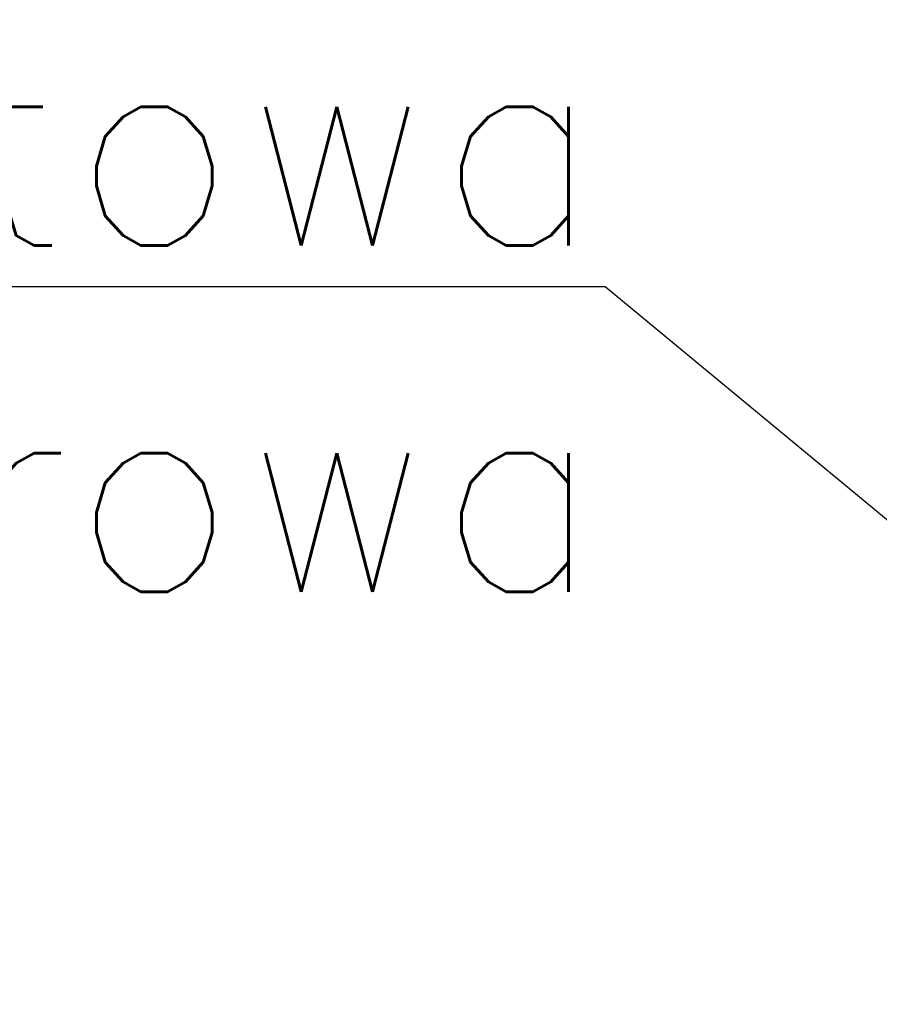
# Model space of a CAD drawing. Extents: x 4615668 to 9294084, y 5325188 to 10688993.
# Tile 111 of 256: x 4635663 to 4635705, y 5331742 to 5331789. Entities that reach past the tile are written whole.
import ezdxf
from ezdxf import colors
from ezdxf.entities.mleader import LeaderData, LeaderLine
from ezdxf.math import Vec2, Vec3

# ---------------------------------------------------------------- set-up
doc = ezdxf.new("R2010")
doc.units = 0
doc.header["$MEASUREMENT"] = 0
doc.layers.add('A_wymiary', color=152, linetype='Continuous', lineweight=5)
doc.styles.get("Standard").update_dxf_attribs({"font": 'txt.shx'})

msp = doc.modelspace()

# ---------------------------------------------------------------- leaders
at = {"layer": 'A_wymiary', "ltscale": 40}
ml = msp.add_multileader_mtext('Standard', dxfattribs=at)
ml.set_content('\\pxi-3,l4,t4;szyba emalitowa \\Pdwukomorowa', color=256)
ml.set_leader_properties()
ml.build(insert=Vec2(0, 0))
ml.multileader.update_dxf_attribs({"text_right_attachment_type": 6, "dogleg_length": 0.036, "arrow_head_size": 0.018})
ctx = ml.context
ctx.base_point, ctx.char_height, ctx.arrow_head_size, ctx.landing_gap_size, ctx.plane_origin = Vec3(4635556.436, 5331782.224), 10, 0.018, 0.009, Vec3(4635795.98, 5331755.841)
ctx.right_attachment, ctx.text_align_type = 6, 2
notes = []
notes.append((ctx, [(0, (1, 1, 0), (4635691.49, 5331776.224), (-1, 0), 0.036, [(0, [(4635730.636, 5331743.84)], 0, [])])]))
ctx.mtext.insert, ctx.mtext.alignment, ctx.mtext.flow_direction = Vec3(4635691.445, 5331788.224), 3, 5
for ctx, leaders in notes:
    for number, flags, end, landing, length, lines in leaders:
        leader = LeaderData()
        leader.index, (leader.has_last_leader_line, leader.has_dogleg_vector, leader.attachment_direction) = number, flags
        leader.last_leader_point, leader.dogleg_vector, leader.dogleg_length = Vec3(end), Vec3(landing), length
        for number, points, colour, breaks in lines:
            line = LeaderLine()
            line.index, line.vertices, line.color, line.breaks = number, Vec3.list(points), colors.encode_raw_color(colour), breaks
            leader.lines.append(line)
        ctx.leaders.append(leader)

doc.saveas('drawing.dxf')
